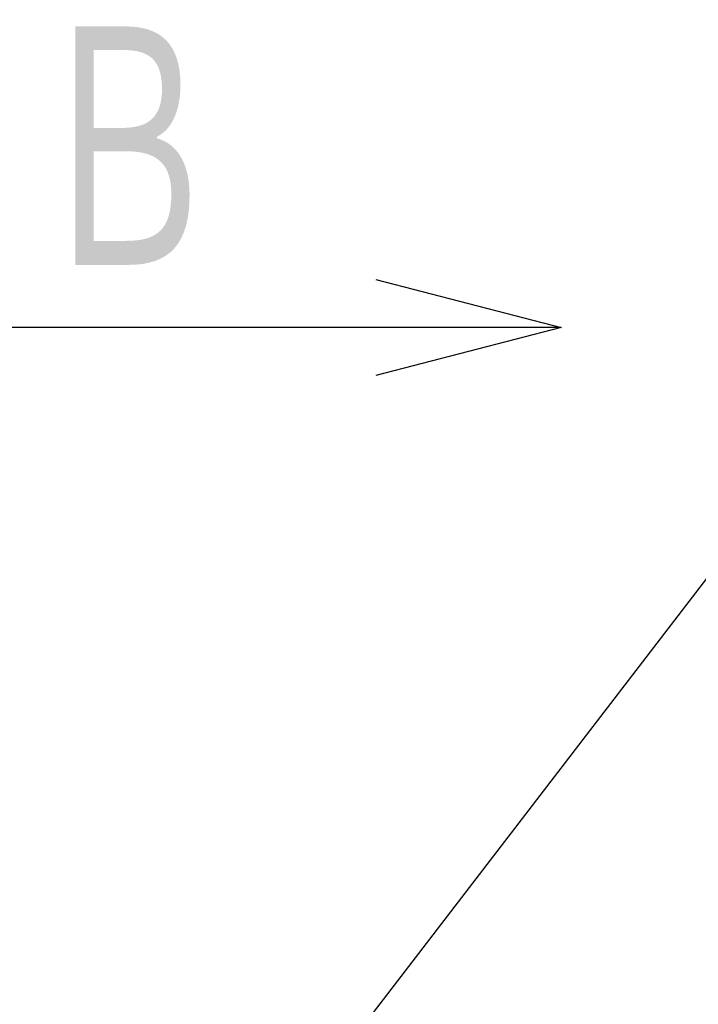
# Model space of a CAD drawing. Header units: millimetres. Extents: x 0 to 1071, y 0 to 742.
# Tile 87 of 133: x 274 to 296, y 359 to 391. Entities that reach past the tile are written whole.
import ezdxf

# ---------------------------------------------------------------- set-up
doc = ezdxf.new("R2010")
doc.units = ezdxf.units.MM
doc.header["$LTSCALE"] = 0.454724
doc.layers.add('NoLayerName_001', color=7, linetype='Continuous')
doc.styles.get("Standard").update_dxf_attribs({"font": 'txt', "bigfont": 'extfont2'})
doc.dimstyles.get("Standard").update_dxf_attribs({"dimtxt": 2.5, "dimasz": 2.5, "dimexe": 1, "dimexo": 1, "dimtad": 1, "dimdec": 3, "dimzin": 0, "dimdsep": 46, "dimtxsty": 'Standard', "dimcen": 2.5, "dimadec": 3, "dimazin": 0, "dimtfac": 0.75, "dimtdec": 3, "dimtmove": 0, "dimatfit": 3, "dimfxl": 1, "dimarcsym": 0})

msp = doc.modelspace()

# ---------------------------------------------------------------- texts
at = {"layer": 'NoLayerName_001', "color": 3, "lineweight": 13, "insert": (280.280271, 381.783704), "char_height": 8.75, "attachment_point": 9}
msp.add_mtext('\\A1;\\W0.6667;Ｂ', dxfattribs=at)

# ---------------------------------------------------------------- leaders
at = {"layer": 'NoLayerName_001', "color": 3, "linetype": 'Continuous', "lineweight": 13}
msp.add_leader([(291.113604, 380.6), (272.363605, 380.6)], dimstyle='Standard', override={"dimasz": 6, "dimldrblk": 'OPEN30'}, dxfattribs=at)
at = {"layer": 'NoLayerName_001', "color": 3, "linetype": 'Continuous', "lineweight": 13, "annotation_type": 0, "has_hookline": 1, "hookline_direction": 1, "text_width": 66.754171}
msp.add_leader([(302.05, 380.6), (280.000001, 351.875002), (275.000001, 351.875002)], dimstyle='Standard', override={"dimtxt": 8.75, "dimasz": 5, "dimldrblk": 'OPEN30'}, dxfattribs=at)

doc.saveas('drawing.dxf')
